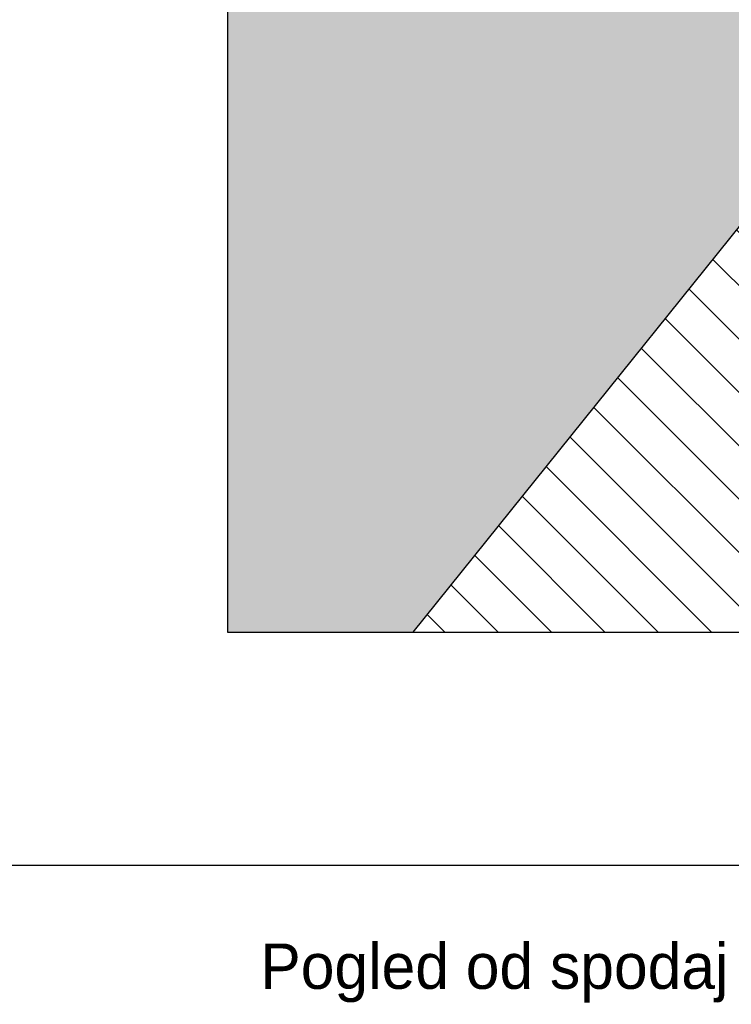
# Model space of a CAD drawing. Header units: millimetres. Extents: x 0 to 39025, y -31299 to 8400.
# Tile 226 of 256: x 13595 to 15092, y -10420 to -8350. Entities that reach past the tile are written whole.
import ezdxf

# ---------------------------------------------------------------- set-up
doc = ezdxf.new("R2010")
doc.units = ezdxf.units.MM
for name, color, linetype in [('ANOTACIJE', 7, 'Continuous'), ('FORMAT', 7, 'Continuous'), ('ODMIKI varnostni', 252, 'Continuous'), ('SREDNJICE_IN_TOCKE', 252, 'Continuous')]:
    doc.layers.add(name, color=color, linetype=linetype)
doc.styles.add('SLDTEXTSTYLE0', font='Montserrat-Regular.ttf', dxfattribs={"bigfont": 'bigfont'})

msp = doc.modelspace()

# ---------------------------------------------------------------- hatches: boundary and pattern name
at = {"layer": 'ODMIKI varnostni'}
h = msp.add_hatch(dxfattribs=at)
h.set_pattern_fill('ANSI31', color=256, scale=25, angle=90)
h.set_pattern_definition([(135, (11293.22, -17891.15), (-56.1266, -56.1266), [])])
h.paths.add_polyline_path([(15422, -9637), (15422, -8394), (14422, -9637)])
at = {"layer": 'SREDNJICE_IN_TOCKE'}
h = msp.add_hatch(color=256, dxfattribs=at)
h.dxf.hatch_style = 1
edge = h.paths.add_edge_path()
edge.add_line((17661.7, -7493.4), (14032.2, -7493.4))
edge.add_line((14032.2, -7493.4), (14032.2, -9637))
edge.add_line((14032.2, -9637), (14422, -9637))
edge.add_line((14422, -9637), (15422, -8394))
edge.add_spline(control_points=[(15422, -8390.3), (15422, -8390.3), (15422, -8388.3), (15422, -8386.4)], knot_values=[0.5, 0.5, 0.5, 0.5, 1, 1, 1, 1], degree=3, periodic=0)
edge.add_spline(control_points=[(15422, -8386.4), (15422, -8384.4), (15422, -8382.5), (15422, -8382.5)], knot_values=[0, 0, 0, 0, 0.5, 0.5, 0.5, 0.5], degree=3, periodic=0)
edge.add_spline(control_points=[(15423, -8381.4), (15423, -8381.4), (15710, -8381.4), (15997, -8381.4)], knot_values=[0.5, 0.5, 0.5, 0.5, 1, 1, 1, 1], degree=3, periodic=0)
edge.add_spline(control_points=[(15997, -8381.4), (16283.9, -8381.4), (16570.9, -8381.4), (16570.9, -8381.4)], knot_values=[0, 0, 0, 0, 0.5, 0.5, 0.5, 0.5], degree=3, periodic=0)
edge.add_spline(control_points=[(16572, -8382.5), (16572, -8382.5), (16572, -8384.4), (16572, -8386.4)], knot_values=[0.5, 0.5, 0.5, 0.5, 1, 1, 1, 1], degree=3, periodic=0)
edge.add_line((16572, -8394), (17572, -9637))
edge.add_line((17572, -9637), (17661.7, -9637))
edge.add_line((17661.7, -9637), (17661.7, -7493.4))

# ---------------------------------------------------------------- linework, layer by layer
at = {"layer": 'FORMAT', "ltscale": 27}
msp.add_line((10951.5, -10127.4), (18468, -10127.4), dxfattribs=at)
at = {"layer": 'ODMIKI varnostni'}
msp.add_lwpolyline([(15422, -9637), (15422, -8394), (14422, -9637)], close=True, dxfattribs=at)
at = {"layer": 'SREDNJICE_IN_TOCKE'}
msp.add_lwpolyline([(14032.2, -9637), (17661.7, -9637), (17661.7, -7493.4), (14032.2, -7493.4)], close=True, dxfattribs=at)

# ---------------------------------------------------------------- texts
at = {"layer": 'ANOTACIJE', "color": 0, "insert": (14101.3, -10291.8), "char_height": 95.25, "attachment_point": 1, "style": 'SLDTEXTSTYLE0'}
msp.add_mtext('Pogled od spodaj', dxfattribs=at)

doc.saveas('drawing.dxf')
